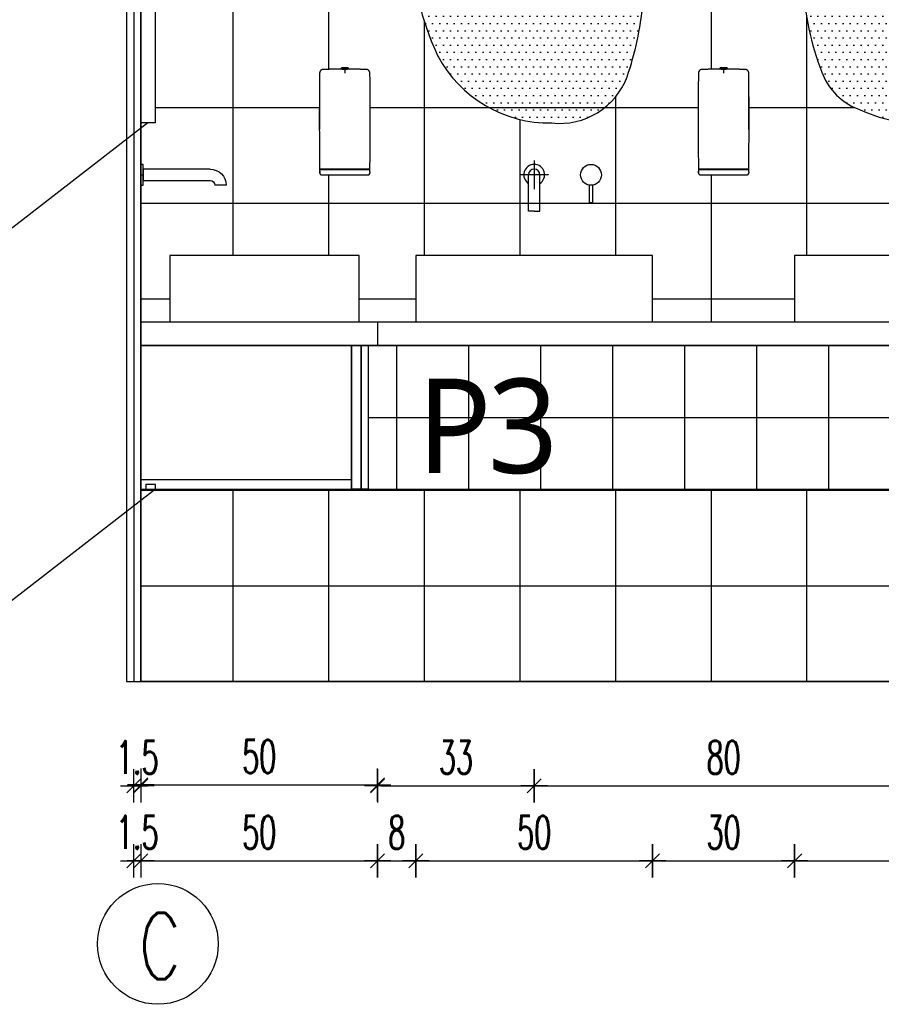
# Model space of a CAD drawing. Header units: centimetres. Extents: x -15121 to 30567, y -60641 to 0.
# Tile 80 of 256: x 7180 to 7362, y -26536 to -26328. Entities that reach past the tile are written whole.
import ezdxf

# ---------------------------------------------------------------- set-up
doc = ezdxf.new("R2010")
doc.units = ezdxf.units.CM
doc.header["$LTSCALE"] = 60
for name, color, linetype in [('AIKA lampy sanitariaty', 3, 'Continuous'), ('AIKA oznaczenia okładzin', 5, 'Continuous'), ('AIKA oznaczenia widoków', 30, 'Continuous'), ('AIKA powierzchnie', 6, 'Continuous'), ('AIKA TYNK', 5, 'Continuous'), ('AIKA widoki wymiarowanie', 7, 'Continuous'), ('AIKA widokowe', 7, 'Continuous'), ('widokowe', 7, 'Continuous')]:
    doc.layers.add(name, color=color, linetype=linetype)
doc.styles.add('RomanS', font='romans.shx')
doc.styles.add('SŁAWKA', font='simplex.shx', dxfattribs={"height": 12.5})
doc.styles.add('wymiar', font='txt.shx', dxfattribs={"width": 0.6})
doc.dimstyles.new('Dwudziestka', dxfattribs={"dimtxt": 7, "dimasz": 0.7, "dimexe": 5, "dimexo": 0, "dimgap": 2.5, "dimtad": 1, "dimtoh": 1, "dimdec": 3, "dimrnd": 0.5, "dimdsep": 46, "dimtxsty": 'wymiar', "dimblk": 'znacznik', "dimcen": 0, "dimdle": 5, "dimse1": 1, "dimse2": 1, "dimclrd": 256, "dimclre": 256, "dimclrt": 256, "dimadec": 0, "dimazin": 0, "dimtfac": 0.4, "dimtdec": 3, "dimtix": 1, "dimtofl": 0, "dimtmove": 2, "dimatfit": 3, "dimldrblk": 'znacznik', "dimfxl": 1, "dimtolj": 1, "dimarcsym": 0})

# ---------------------------------------------------------------- blocks, each defined once
blk = doc.blocks.new('4rrrrrrrrrrrrrrrt')
at = {"layer": 'widokowe'}
for p, q in [((90631.38, 23091.11), (90630.87, 23091.11)), ((90631.38, 23091.11), (90630.87, 23091.11)), ((90613.38, 23088.93), (90615.78, 23088.93)), ((90613.38, 23088.93), (90615.78, 23088.93))]:
    blk.add_line(p, q, dxfattribs=at)
blk.add_lwpolyline([(90616.76, 23092.31), (90630.87, 23092.31), (90630.87, 23089.91), (90616.76, 23089.91)], dxfattribs=at)
blk.add_lwpolyline([(90616.76, 23092.31), (90630.87, 23092.31), (90630.87, 23089.91), (90616.76, 23089.91)], dxfattribs=at)
blk.add_lwpolyline([(90631.38, 23093.31), (90631.38, 23088.91), (90630.87, 23088.91), (90630.87, 23093.31)], close=True, dxfattribs=at)
blk.add_lwpolyline([(90631.38, 23093.31), (90631.38, 23088.91), (90630.87, 23088.91), (90630.87, 23093.31)], close=True, dxfattribs=at)
for radius in [3.38, 3.38, 0.979, 0.979]:
    blk.add_arc((90616.76, 23088.93), radius, 90, 180, dxfattribs=at)
blk = doc.blocks.new('lustro led')
at = {"layer": 'AIKA widokowe'}
h = blk.add_hatch(dxfattribs=at)
h.set_pattern_fill('DOTS', color=8, scale=0.8)
h.paths.add_polyline_path([(23.76, 16.23, 0.28089), (3.67, 28.04, 0.342642), (-9.64, 19.88, 0.056443), (-12.42, 7.09, 0.07931), (-12.53, -13.73, 0.083629), (-8.93, -29.25, 0.200399), (-2.56, -34.91, 0.19646), (16.03, -35.89, 0.202028), (23.96, -29.07, 0.089936), (28.45, -3.81, 0.103357)])
at = {"layer": 'AIKA widokowe', "color": 7}
for centre, radius, start, end in [((2.27, 15.39), 12.72, 83.6857, 159.3402), ((4.03, 5.66), 22.38, 28.1667, 90.9249), ((45.46, 1.2), 58.18, 161.2753, 174.1973), ((-21.83, -5.03), 50.3, 1.396, 24.9999), ((52.73, -3.66), 66.03, 170.6365, 188.775), ((-43.47, -4.04), 71.92, 339.6268, 0.1832), ((35.34, -10.81), 47.96, 183.4867, 202.6086), ((1.04, -24.45), 11.07, 205.7225, 251.0503), ((11.9, -23.07), 13.47, 287.868, 333.5545), ((7.94, -12.67), 24.6, 244.751, 289.2103)]:
    blk.add_arc(centre, radius, start, end, dxfattribs=at)
blk = doc.blocks.new('SL dozownik przod')
at = {"layer": 'AIKA widokowe'}
for p, q in [((1.21, 10.99), (1.11, 10.89)), ((1.11, 10.89), (3.11, 10.89)), ((1.11, 10.89), (1.11, 10.66)), ((1.11, 10.66), (3.11, 10.66)), ((1.21, 10.99), (3.01, 10.99)), ((1.46, 10.56), (1.46, 10.66)), ((1.54, 11.04), (1.49, 10.99)), ((1.54, 11.04), (2.69, 11.04)), ((2.74, 10.99), (2.69, 11.04)), ((2.76, 10.66), (2.76, 10.64)), ((3.11, 10.89), (3.01, 10.99)), ((3.11, 10.66), (3.11, 10.89)), ((-4.52, -15.9), (-4.42, -15.72)), ((-4.52, -15.9), (-4.46, -15.9)), ((-4.51, -16.41), (-4.52, -15.9)), ((-4.36, -15.72), (-4.46, -15.9)), ((-4.46, -15.9), (-0.94, -15.9)), ((-4.36, -15.72), (-4.42, -15.72)), ((-4.38, -15.71), (-4.21, -15.71)), ((-4.36, -15.72), (-0.96, -15.72)), ((-3.95, -17.22), (-4, -17.22)), ((-0.94, -17.22), (-3.95, -17.22)), ((-0.96, -15.72), (2.1, -15.72)), ((-0.96, -15.72), (-0.96, -15.9)), ((-0.94, -15.9), (2.11, -15.9)), ((5.17, -17.22), (-0.94, -17.22)), ((2.1, -15.72), (2.11, -15.72)), ((2.1, -15.72), (2.1, -15.9)), ((2.11, -15.72), (2.13, -15.72)), ((2.11, -15.9), (2.11, -15.72)), ((2.11, -15.9), (5.17, -15.9)), ((2.13, -15.72), (5.18, -15.72)), ((2.13, -15.9), (2.13, -15.72)), ((5.17, -15.9), (8.69, -15.9)), ((8.18, -17.22), (5.17, -17.22)), ((5.18, -15.72), (8.59, -15.72)), ((5.19, -15.9), (5.18, -15.72)), ((8.23, -17.22), (8.18, -17.22)), ((8.44, -15.71), (8.61, -15.71)), ((8.65, -15.72), (8.59, -15.72)), ((8.69, -15.9), (8.59, -15.72)), ((8.65, -15.72), (8.75, -15.9)), ((8.69, -15.9), (8.75, -15.9)), ((8.73, -16.51), (8.74, -16.21)), ((8.73, -16.51), (8.74, -16.21)), ((8.73, -16.21), (8.74, -16.21)), ((8.73, -16.21), (8.73, -16.21)), ((8.73, -16.33), (8.74, -16.21)), ((8.73, -16.21), (8.73, -16.33)), ((8.73, -16.51), (8.73, -16.21)), ((8.74, -16.21), (8.73, -16.51)), ((8.73, -16.21), (8.73, -16.51)), ((8.73, -16.21), (8.73, -16.21)), ((8.74, -16.3), (8.73, -16.51)), ((8.73, -16.33), (8.73, -16.33)), ((8.73, -16.37), (8.73, -16.46)), ((8.74, -16.37), (8.73, -16.37)), ((8.73, -16.37), (8.73, -16.51)), ((8.73, -16.37), (8.73, -16.37)), ((8.73, -16.51), (8.73, -16.37)), ((8.73, -16.46), (8.73, -16.51)), ((8.73, -16.46), (8.73, -16.46)), ((8.73, -16.51), (8.73, -16.51)), ((8.73, -16.51), (8.73, -16.51)), ((8.73, -16.51), (8.73, -16.51)), ((8.73, -16.51), (8.73, -16.51)), ((8.73, -16.51), (8.73, -16.51)), ((8.73, -16.51), (8.73, -16.51)), ((8.73, -16.51), (8.74, -16.51)), ((8.73, -16.51), (8.73, -16.51)), ((8.73, -16.51), (8.73, -16.51)), ((8.75, -15.9), (8.74, -16.41)), ((8.74, -16.21), (8.74, -16.21)), ((8.74, -16.21), (8.74, -16.51)), ((8.74, -16.51), (8.74, -16.21)), ((8.74, -16.21), (8.74, -16.21)), ((8.74, -16.21), (8.74, -16.21)), ((8.74, -16.21), (8.74, -16.21)), ((8.74, -16.42), (8.74, -16.21)), ((8.74, -16.21), (8.74, -16.42)), ((8.74, -16.42), (8.74, -16.21)), ((8.74, -16.21), (8.74, -16.42)), ((8.74, -16.21), (8.74, -16.21)), ((8.74, -16.21), (8.74, -16.51)), ((8.74, -16.21), (8.74, -16.21)), ((8.74, -16.21), (8.74, -16.26)), ((8.74, -16.21), (8.74, -16.21)), ((8.74, -16.21), (8.74, -16.21)), ((8.74, -16.21), (8.74, -16.21)), ((8.74, -16.21), (8.74, -16.21)), ((8.74, -16.21), (8.74, -16.21)), ((8.74, -16.26), (8.74, -16.33)), ((8.74, -16.26), (8.74, -16.26)), ((8.74, -16.51), (8.74, -16.3)), ((8.74, -16.33), (8.74, -16.37)), ((8.74, -16.33), (8.74, -16.33)), ((8.74, -16.51), (8.74, -16.51)), ((8.74, -16.51), (8.74, -16.51)), ((8.74, -16.51), (8.74, -16.51))]:
    blk.add_line(p, q, dxfattribs=at)
for centre, start, end in [((6.74, -15.72), 90, 180), ((6.86, -15.72), 0, 90)]:
    blk.add_arc(centre, 0.009, start, end, dxfattribs=at)
for centre, major_axis, start_param, end_param in [((-4.5, -16.33), (-0.016, 0.939), 1.659331, 2.015375), ((8.73, -16.33), (0.016, 0.939), 4.26781, 4.623855)]:
    blk.add_ellipse(centre, major_axis=major_axis, ratio=0.008724, start_param=start_param, end_param=end_param, dxfattribs=at)
for points, knots in [([(-4.53, 9.62), (-4.53, 9.65), (-4.53, 9.69), (-4.52, 9.75), (-4.52, 9.78), (-4.5, 9.84), (-4.5, 9.87), (-4.48, 9.92), (-4.48, 9.94), (-4.46, 9.97), (-4.46, 9.98), (-4.44, 10.03), (-4.43, 10.05), (-4.4, 10.11), (-4.38, 10.14), (-4.34, 10.19), (-4.32, 10.22), (-4.3, 10.25), (-4.29, 10.25), (-4.28, 10.27), (-4.27, 10.28), (-4.25, 10.3), (-4.22, 10.34), (-4.17, 10.38), (-4.12, 10.42), (-4.08, 10.44), (-4.07, 10.45), (-4.04, 10.47), (-4.04, 10.47), (-4.02, 10.48), (-4.02, 10.48), (-3.98, 10.5), (-3.95, 10.52), (-3.89, 10.54), (-3.86, 10.55), (-3.8, 10.57), (-3.77, 10.58), (-3.73, 10.59), (-3.72, 10.59), (-3.71, 10.59), (-3.69, 10.6), (-3.66, 10.6), (-3.61, 10.61), (-3.58, 10.61), (-3.55, 10.61)], [0, 0, 0, 0, 0.0625, 0.0625, 0.125, 0.125, 0.1875, 0.1875, 0.21875, 0.21875, 0.25, 0.25, 0.3125, 0.3125, 0.375, 0.375, 0.4375, 0.4375, 0.453125, 0.453125, 0.46875, 0.5, 0.5, 0.5625, 0.625, 0.625, 0.65625, 0.65625, 0.671875, 0.671875, 0.6875, 0.6875, 0.75, 0.75, 0.8125, 0.8125, 0.875, 0.875, 0.890625, 0.890625, 0.90625, 0.9375, 0.9375, 1, 1, 1, 1]), ([(2.11, 10.64), (2.08, 10.64), (2.05, 10.64), (1.98, 10.64), (1.95, 10.64), (1.9, 10.64), (1.89, 10.64), (1.86, 10.64), (1.86, 10.64), (1.85, 10.64), (1.84, 10.64), (1.83, 10.64), (1.83, 10.64), (1.8, 10.64), (1.77, 10.64), (1.71, 10.64), (1.68, 10.64), (1.64, 10.64), (1.63, 10.64), (1.61, 10.64), (1.61, 10.64), (1.6, 10.64), (1.59, 10.64), (1.58, 10.64), (1.55, 10.64), (1.53, 10.64), (1.48, 10.64), (1.46, 10.64), (1.44, 10.64)], [0, 0, 0, 0, 0.125, 0.125, 0.25, 0.25, 0.3125, 0.3125, 0.34375, 0.34375, 0.359375, 0.359375, 0.375, 0.375, 0.5, 0.5, 0.625, 0.625, 0.6875, 0.6875, 0.703125, 0.703125, 0.71875, 0.75, 0.75, 0.875, 0.875, 1, 1, 1, 1]), ([(2.78, 10.64), (2.77, 10.64), (2.75, 10.64), (2.7, 10.64), (2.68, 10.64), (2.65, 10.64), (2.64, 10.64), (2.63, 10.64), (2.62, 10.64), (2.62, 10.64), (2.6, 10.64), (2.59, 10.64), (2.55, 10.64), (2.52, 10.64), (2.46, 10.64), (2.43, 10.64), (2.4, 10.64), (2.4, 10.64), (2.39, 10.64), (2.38, 10.64), (2.37, 10.64), (2.36, 10.64), (2.34, 10.64), (2.32, 10.64), (2.28, 10.64), (2.24, 10.64), (2.18, 10.64), (2.15, 10.64), (2.11, 10.64)], [0, 0, 0, 0, 0.125, 0.125, 0.25, 0.25, 0.28125, 0.296875, 0.296875, 0.3125, 0.3125, 0.375, 0.375, 0.5, 0.5, 0.625, 0.625, 0.640625, 0.640625, 0.65625, 0.65625, 0.6875, 0.6875, 0.75, 0.75, 0.875, 0.875, 1, 1, 1, 1]), ([(2.11, 10.6), (2.11, 10.6), (2.11, 10.59), (2.11, 10.59), (2.11, 10.58), (2.11, 10.57), (2.11, 10.56), (2.11, 10.55), (2.11, 10.55), (2.11, 10.54), (2.11, 10.54), (2.11, 10.53), (2.11, 10.52), (2.11, 10.51), (2.11, 10.48), (2.11, 10.45), (2.11, 10.42), (2.11, 10.41), (2.11, 10.39), (2.11, 10.39), (2.11, 10.38), (2.11, 10.37), (2.11, 10.37), (2.11, 10.35), (2.11, 10.33), (2.11, 10.28), (2.11, 10.26), (2.11, 10.21), (2.11, 10.18), (2.11, 10.15), (2.11, 10.14), (2.11, 10.13), (2.11, 10.12), (2.11, 10.12), (2.11, 10.1), (2.11, 10.09), (2.11, 10.04), (2.11, 9.98), (2.11, 9.92), (2.11, 9.88), (2.11, 9.86), (2.11, 9.84), (2.11, 9.83), (2.11, 9.81), (2.11, 9.81), (2.11, 9.77), (2.11, 9.7), (2.11, 9.64), (2.11, 9.6)], [0, 0, 0, 0, 0.0625, 0.0625, 0.125, 0.125, 0.1875, 0.1875, 0.203125, 0.203125, 0.21875, 0.21875, 0.25, 0.25, 0.3125, 0.375, 0.375, 0.40625, 0.40625, 0.421875, 0.429687, 0.429687, 0.4375, 0.4375, 0.5, 0.5, 0.5625, 0.5625, 0.625, 0.625, 0.640625, 0.648438, 0.648438, 0.65625, 0.65625, 0.6875, 0.6875, 0.75, 0.8125, 0.8125, 0.84375, 0.84375, 0.859375, 0.859375, 0.875, 0.875, 0.9375, 1, 1, 1, 1]), ([(7.78, 10.61), (7.81, 10.61), (7.84, 10.61), (7.89, 10.6), (7.91, 10.6), (7.94, 10.59), (7.95, 10.59), (7.96, 10.59), (8, 10.58), (8.03, 10.57), (8.09, 10.55), (8.12, 10.54), (8.18, 10.52), (8.21, 10.5), (8.25, 10.48), (8.25, 10.48), (8.27, 10.47), (8.27, 10.47), (8.29, 10.45), (8.31, 10.44), (8.35, 10.42), (8.4, 10.38), (8.45, 10.34), (8.48, 10.3), (8.5, 10.28), (8.51, 10.27), (8.52, 10.25), (8.53, 10.25), (8.55, 10.22), (8.57, 10.19), (8.61, 10.14), (8.62, 10.11), (8.66, 10.05), (8.67, 10.03), (8.69, 9.98), (8.69, 9.97), (8.7, 9.94), (8.71, 9.92), (8.72, 9.87), (8.73, 9.84), (8.74, 9.78), (8.75, 9.75), (8.76, 9.69), (8.76, 9.65), (8.76, 9.62)], [0, 0, 0, 0, 0.0625, 0.0625, 0.09375, 0.109375, 0.109375, 0.125, 0.125, 0.1875, 0.1875, 0.25, 0.25, 0.3125, 0.3125, 0.328125, 0.328125, 0.34375, 0.34375, 0.375, 0.375, 0.4375, 0.5, 0.5, 0.53125, 0.546875, 0.546875, 0.5625, 0.5625, 0.625, 0.625, 0.6875, 0.6875, 0.75, 0.75, 0.78125, 0.78125, 0.8125, 0.8125, 0.875, 0.875, 0.9375, 0.9375, 1, 1, 1, 1]), ([(-4.49, 4.3), (-4.49, 4.3), (-4.49, 4.3), (-4.49, 4.3), (-4.49, 4.3), (-4.49, 4.29), (-4.49, 4.29), (-4.49, 4.29), (-4.49, 4.28), (-4.49, 4.27), (-4.49, 4.26), (-4.49, 4.25), (-4.49, 4.25), (-4.49, 4.25), (-4.49, 4.24), (-4.49, 4.23), (-4.49, 4.21), (-4.49, 4.2), (-4.49, 4.18), (-4.49, 4.17), (-4.49, 4.15), (-4.49, 4.15), (-4.49, 4.14), (-4.49, 4.14), (-4.49, 4.13), (-4.49, 4.11), (-4.49, 4.09), (-4.49, 4.06), (-4.49, 4.04), (-4.49, 4.04), (-4.49, 4.03), (-4.49, 4.02), (-4.49, 4.02), (-4.49, 4.01), (-4.49, 4), (-4.49, 3.97), (-4.49, 3.94), (-4.49, 3.92), (-4.49, 3.9), (-4.49, 3.89)], [0, 0, 0, 0, 0.00913, 0.00913, 0.044518, 0.044518, 0.079907, 0.079907, 0.150683, 0.221459, 0.221459, 0.256848, 0.256848, 0.274542, 0.274542, 0.292236, 0.363012, 0.433789, 0.433789, 0.504565, 0.504565, 0.522259, 0.522259, 0.539953, 0.575342, 0.575342, 0.646118, 0.716894, 0.716894, 0.752283, 0.752283, 0.769977, 0.769977, 0.787671, 0.787671, 0.858447, 0.929224, 0.929224, 1, 1, 1, 1]), ([(-4.49, 4.3), (-4.49, 4.3), (-4.49, 4.3), (-4.49, 4.3), (-4.49, 4.3)], [0, 0, 0, 0, 0.889893, 1, 1, 1, 1]), ([(8.72, 4.29), (8.72, 4.3), (8.72, 4.3), (8.72, 4.3), (8.72, 4.3)], [0, 0, 0, 0, 0.633689, 1, 1, 1, 1]), ([(8.72, 3.89), (8.72, 3.9), (8.72, 3.92), (8.72, 3.94), (8.72, 3.97), (8.72, 4), (8.72, 4.01), (8.72, 4.02), (8.72, 4.02), (8.72, 4.03), (8.72, 4.04), (8.72, 4.04), (8.72, 4.06), (8.72, 4.09), (8.72, 4.11), (8.72, 4.13), (8.72, 4.14), (8.72, 4.14), (8.72, 4.15), (8.72, 4.15), (8.72, 4.17), (8.72, 4.18), (8.72, 4.2), (8.72, 4.21), (8.72, 4.23), (8.72, 4.24), (8.72, 4.25), (8.72, 4.25), (8.72, 4.25), (8.72, 4.26), (8.72, 4.27), (8.72, 4.28), (8.72, 4.29), (8.72, 4.29), (8.72, 4.29), (8.72, 4.29)], [0, 0, 0, 0, 0.075594, 0.075594, 0.151189, 0.226783, 0.226783, 0.245682, 0.245682, 0.26458, 0.26458, 0.302377, 0.302377, 0.377972, 0.453566, 0.453566, 0.491363, 0.510262, 0.510262, 0.529161, 0.529161, 0.604755, 0.604755, 0.680349, 0.755944, 0.774842, 0.774842, 0.793741, 0.793741, 0.831538, 0.831538, 0.907132, 0.982727, 0.982727, 1, 1, 1, 1]), ([(-4.49, -4.81), (-4.49, -4.82), (-4.49, -4.84), (-4.49, -4.86), (-4.49, -4.86), (-4.49, -4.87), (-4.49, -4.88), (-4.49, -4.89), (-4.49, -4.91), (-4.49, -4.93), (-4.49, -4.96), (-4.49, -4.98), (-4.49, -4.98), (-4.49, -5), (-4.49, -5), (-4.49, -5.02), (-4.49, -5.05), (-4.49, -5.07), (-4.49, -5.08), (-4.49, -5.09), (-4.49, -5.1), (-4.49, -5.1), (-4.49, -5.11), (-4.5, -5.12), (-4.5, -5.13), (-4.5, -5.14), (-4.5, -5.16), (-4.5, -5.18), (-4.5, -5.18), (-4.5, -5.18), (-4.5, -5.19), (-4.5, -5.19), (-4.5, -5.19), (-4.5, -5.2), (-4.5, -5.2)], [0, 0, 0, 0, 0.084012, 0.084012, 0.105016, 0.105016, 0.126019, 0.168025, 0.168025, 0.252037, 0.33605, 0.33605, 0.378056, 0.378056, 0.420062, 0.420062, 0.504075, 0.588087, 0.588087, 0.630093, 0.651096, 0.651096, 0.672099, 0.672099, 0.756112, 0.756112, 0.840124, 0.924137, 0.924137, 0.94514, 0.94514, 0.966143, 0.966143, 1, 1, 1, 1]), ([(-4.5, -5.19), (-4.5, -5.2), (-4.5, -5.21), (-4.5, -5.22), (-4.5, -5.22), (-4.5, -5.22)], [0, 0, 0, 0, 0.209255, 0.778797, 1, 1, 1, 1]), ([(8.73, -5.22), (8.73, -5.22), (8.73, -5.22), (8.73, -5.22), (8.73, -5.21), (8.73, -5.2), (8.73, -5.2), (8.73, -5.19), (8.73, -5.19), (8.73, -5.19), (8.73, -5.18), (8.73, -5.18), (8.73, -5.18), (8.73, -5.16), (8.72, -5.14), (8.72, -5.13), (8.72, -5.12), (8.72, -5.11), (8.72, -5.1), (8.72, -5.1), (8.72, -5.09), (8.72, -5.08), (8.72, -5.07), (8.72, -5.05), (8.72, -5.02), (8.72, -5), (8.72, -5), (8.72, -4.98), (8.72, -4.98), (8.72, -4.96), (8.72, -4.93), (8.72, -4.91), (8.72, -4.89), (8.72, -4.88), (8.72, -4.87), (8.72, -4.86), (8.72, -4.86), (8.72, -4.84), (8.72, -4.82), (8.72, -4.81)], [0, 0, 0, 0, 0.016163, 0.016163, 0.086437, 0.156711, 0.156711, 0.191848, 0.191848, 0.209416, 0.209416, 0.226985, 0.226985, 0.297259, 0.367533, 0.367533, 0.437807, 0.437807, 0.455376, 0.455376, 0.472944, 0.508081, 0.508081, 0.578355, 0.64863, 0.64863, 0.683767, 0.683767, 0.718904, 0.718904, 0.789178, 0.859452, 0.859452, 0.894589, 0.912157, 0.912157, 0.929726, 0.929726, 1, 1, 1, 1]), ([(-4.52, -15.71), (-4.51, -15.71), (-4.5, -15.71), (-4.48, -15.71), (-4.47, -15.71), (-4.47, -15.71), (-4.46, -15.71), (-4.46, -15.71), (-4.46, -15.71), (-4.46, -15.71)], [0, 0, 0, 0, 0.287751, 0.575501, 0.863252, 0.935189, 0.971158, 0.993638, 1, 1, 1, 1]), ([(-4, -17.22), (-4.01, -17.22), (-4.02, -17.22), (-4.03, -17.22), (-4.04, -17.22), (-4.04, -17.22), (-4.04, -17.22), (-4.05, -17.22), (-4.06, -17.22), (-4.07, -17.22), (-4.08, -17.22), (-4.09, -17.21), (-4.1, -17.21), (-4.1, -17.21), (-4.11, -17.21), (-4.12, -17.21), (-4.13, -17.2), (-4.14, -17.2), (-4.15, -17.2), (-4.17, -17.19), (-4.17, -17.19), (-4.19, -17.19), (-4.19, -17.18), (-4.21, -17.17), (-4.23, -17.17), (-4.25, -17.15), (-4.27, -17.15), (-4.29, -17.13), (-4.3, -17.12), (-4.33, -17.1), (-4.34, -17.09), (-4.36, -17.07), (-4.37, -17.06), (-4.39, -17.04), (-4.4, -17.03), (-4.41, -17.01), (-4.41, -17.01), (-4.42, -17), (-4.42, -17), (-4.43, -16.99), (-4.43, -16.98), (-4.44, -16.96), (-4.45, -16.95), (-4.46, -16.92), (-4.47, -16.9), (-4.48, -16.88), (-4.48, -16.87), (-4.49, -16.86), (-4.49, -16.85), (-4.49, -16.85), (-4.49, -16.84), (-4.5, -16.82), (-4.5, -16.8), (-4.5, -16.77), (-4.5, -16.75), (-4.51, -16.73)], [0, 0, 0, 0, 0.03125, 0.03125, 0.039063, 0.039063, 0.046875, 0.046875, 0.0625, 0.0625, 0.09375, 0.09375, 0.109375, 0.109375, 0.125, 0.125, 0.15625, 0.15625, 0.1875, 0.1875, 0.21875, 0.21875, 0.25, 0.25, 0.3125, 0.3125, 0.375, 0.375, 0.4375, 0.4375, 0.5, 0.5, 0.5625, 0.5625, 0.625, 0.625, 0.640625, 0.640625, 0.65625, 0.65625, 0.6875, 0.6875, 0.75, 0.75, 0.8125, 0.8125, 0.84375, 0.84375, 0.859375, 0.859375, 0.875, 0.875, 0.9375, 0.9375, 1, 1, 1, 1]), ([(-4.46, -15.71), (-4.46, -15.71), (-4.46, -15.71), (-4.45, -15.71), (-4.42, -15.71), (-4.32, -15.71), (-4.16, -15.71), (-3.86, -15.71), (-3.35, -15.71), (-2.7, -15.71), (-2.11, -15.71), (-1.66, -15.71), (-1.27, -15.71), (-1.04, -15.71), (-0.96, -15.71)], [0, 0, 0, 0, 0.008552, 0.024738, 0.094878, 0.181203, 0.267528, 0.353854, 0.526505, 0.699156, 0.785481, 0.871806, 0.958132, 1, 1, 1, 1]), ([(-0.96, -15.71), (-0.96, -15.71), (-0.88, -15.71), (-0.48, -15.71), (0.54, -15.71), (1.49, -15.71), (2.11, -15.71)], [0, 0, 0, 0, 0.002302, 0.079048, 0.386032, 1, 1, 1, 1]), ([(5.19, -15.71), (5.19, -15.71), (5.11, -15.71), (4.71, -15.71), (3.69, -15.71), (2.74, -15.71), (2.11, -15.71)], [0, 0, 0, 0, 0.002302, 0.079048, 0.386032, 1, 1, 1, 1]), ([(8.69, -15.71), (8.69, -15.71), (8.69, -15.71), (8.68, -15.71), (8.65, -15.71), (8.55, -15.71), (8.39, -15.71), (8.09, -15.71), (7.58, -15.71), (6.92, -15.71), (6.34, -15.71), (5.89, -15.71), (5.5, -15.71), (5.27, -15.71), (5.19, -15.71)], [0, 0, 0, 0, 0.008552, 0.024738, 0.094878, 0.181203, 0.267528, 0.353854, 0.526505, 0.699156, 0.785481, 0.871806, 0.958132, 1, 1, 1, 1]), ([(8.73, -16.73), (8.73, -16.75), (8.73, -16.77), (8.73, -16.8), (8.72, -16.82), (8.72, -16.84), (8.72, -16.85), (8.72, -16.85), (8.71, -16.86), (8.71, -16.87), (8.71, -16.88), (8.7, -16.9), (8.69, -16.92), (8.68, -16.95), (8.67, -16.96), (8.66, -16.98), (8.65, -16.99), (8.65, -17), (8.65, -17), (8.64, -17.01), (8.64, -17.01), (8.63, -17.03), (8.62, -17.04), (8.6, -17.06), (8.59, -17.07), (8.57, -17.09), (8.55, -17.1), (8.53, -17.12), (8.52, -17.13), (8.49, -17.15), (8.48, -17.15), (8.46, -17.17), (8.44, -17.17), (8.42, -17.18), (8.42, -17.19), (8.4, -17.19), (8.39, -17.19), (8.38, -17.2), (8.37, -17.2), (8.36, -17.2), (8.35, -17.21), (8.34, -17.21), (8.33, -17.21), (8.32, -17.21), (8.32, -17.21), (8.31, -17.22), (8.3, -17.22), (8.28, -17.22), (8.28, -17.22), (8.27, -17.22), (8.27, -17.22), (8.26, -17.22), (8.26, -17.22), (8.25, -17.22), (8.24, -17.22), (8.23, -17.22)], [0, 0, 0, 0, 0.0625, 0.0625, 0.125, 0.125, 0.140625, 0.140625, 0.15625, 0.15625, 0.1875, 0.1875, 0.25, 0.25, 0.3125, 0.3125, 0.34375, 0.34375, 0.359375, 0.359375, 0.375, 0.375, 0.4375, 0.4375, 0.5, 0.5, 0.5625, 0.5625, 0.625, 0.625, 0.6875, 0.6875, 0.75, 0.75, 0.78125, 0.78125, 0.8125, 0.8125, 0.84375, 0.84375, 0.875, 0.875, 0.890625, 0.890625, 0.90625, 0.90625, 0.9375, 0.9375, 0.953125, 0.953125, 0.960938, 0.960938, 0.96875, 0.96875, 1, 1, 1, 1]), ([(8.69, -15.71), (8.69, -15.71), (8.69, -15.71), (8.69, -15.71), (8.69, -15.71), (8.7, -15.71), (8.71, -15.71), (8.73, -15.71), (8.74, -15.71), (8.75, -15.71)], [0, 0, 0, 0, 0.006362, 0.028842, 0.064811, 0.136748, 0.424499, 0.712249, 1, 1, 1, 1])]:
    blk.add_open_spline(points, degree=3, knots=knots, dxfattribs=at)
for points, degree in [([(-3.55, 10.61), (-1.04, 10.65), (1.46, 10.66)], 2), ([(1.44, 10.64), (1.44, 10.64), (1.44, 10.64), (1.44, 10.64)], 3), ([(1.44, 10.64), (1.45, 10.64), (1.46, 10.64), (1.46, 10.64)], 3), ([(2.76, 10.66), (5.27, 10.65), (7.78, 10.61)], 2), ([(2.77, 10.64), (2.77, 10.64), (2.78, 10.64), (2.78, 10.64)], 3), ([(2.78, 10.64), (2.78, 10.64), (2.78, 10.64), (2.78, 10.64)], 3), ([(-4.52, -15.71), (-4.69, -3.05), (-4.53, 9.62)], 2), ([(8.76, 9.62), (8.92, -3.05), (8.75, -15.71)], 2), ([(-4.49, 3.89), (-4.49, 0.99), (-4.49, -1.91), (-4.49, -4.81)], 3), ([(8.72, -4.81), (8.72, -1.91), (8.72, 0.99), (8.72, 3.89)], 3), ([(8.73, -5.22), (8.73, -5.22), (8.73, -5.22), (8.73, -5.22)], 3), ([(-4.12, -15.71), (-4.42, -15.71)], 1), ([(-4.15, -15.71), (-4.21, -15.71)], 1), ([(-4.12, -15.71), (-4.12, -15.71)], 1), ([(8.35, -15.71), (8.35, -15.71)], 1), ([(8.65, -15.71), (8.35, -15.71)], 1), ([(8.44, -15.71), (8.37, -15.71)], 1)]:
    blk.add_open_spline(points, degree=degree, dxfattribs=at)
blk = doc.blocks.new('znacznik')
at = {"color": 0}
for points in [[(0, -5), (0, 5)], [(-4, 0), (4, 0)]]:
    blk.add_lwpolyline(points, dxfattribs=at)
at = {"color": 1}
blk.add_lwpolyline([(-2.12, -2.12), (2.12, 2.12)], dxfattribs=at)
blk = doc.blocks.new('*D6023')
at = {"layer": 'AIKA widoki wymiarowanie', "lineweight": -2, "transparency": 16777216}
for p, q in [((7203.21, -26490.13), (7202.51, -26490.13)), ((7206.11, -26490.13), (7206.81, -26490.13))]:
    blk.add_line(p, q, dxfattribs=at)
at = {"layer": 'Defpoints', "color": 0, "transparency": 16777216}
for p in [(7203.91, -26413.01), (7205.41, -26413.01), (7205.41, -26490.13)]:
    blk.add_point(p, dxfattribs=at)
at = {"layer": 'AIKA widoki wymiarowanie', "lineweight": -2, "transparency": 16777216, "xscale": 0.7, "yscale": 0.7, "zscale": 0.7}
blk.add_blockref('znacznik', (7203.91, -26490.13), dxfattribs=at)
at = {"layer": 'AIKA widoki wymiarowanie', "lineweight": -2, "transparency": 16777216, "xscale": 0.7, "yscale": 0.7, "zscale": 0.7, "rotation": 180}
blk.add_blockref('znacznik', (7205.41, -26490.13), dxfattribs=at)
at = {"layer": 'AIKA widoki wymiarowanie', "transparency": 16777216, "insert": (7204.66, -26484.13), "char_height": 7, "attachment_point": 5, "style": 'wymiar'}
blk.add_mtext('\\A1;1.5', dxfattribs=at)
blk = doc.blocks.new('*D6024')
at = {"layer": 'AIKA widoki wymiarowanie', "lineweight": -2, "transparency": 16777216}
blk.add_line((7206.11, -26489.95), (7254.71, -26489.95), dxfattribs=at)
at = {"layer": 'Defpoints', "color": 0, "transparency": 16777216}
for p in [(7255.41, -26392.12), (7205.41, -26412.83), (7255.41, -26489.95)]:
    blk.add_point(p, dxfattribs=at)
at = {"layer": 'AIKA widoki wymiarowanie', "lineweight": -2, "transparency": 16777216, "xscale": 0.7, "yscale": 0.7, "zscale": 0.7, "rotation": 180}
blk.add_blockref('znacznik', (7205.41, -26489.95), dxfattribs=at)
at = {"layer": 'AIKA widoki wymiarowanie', "lineweight": -2, "transparency": 16777216, "xscale": 0.7, "yscale": 0.7, "zscale": 0.7}
blk.add_blockref('znacznik', (7255.41, -26489.95), dxfattribs=at)
at = {"layer": 'AIKA widoki wymiarowanie', "transparency": 16777216, "insert": (7230.41, -26483.95), "char_height": 7, "attachment_point": 5, "style": 'wymiar'}
blk.add_mtext('\\A1;50', dxfattribs=at)
blk = doc.blocks.new('*D6025')
at = {"layer": 'AIKA widoki wymiarowanie', "lineweight": -2, "transparency": 16777216}
blk.add_line((7256.11, -26490.13), (7287.78, -26490.13), dxfattribs=at)
at = {"layer": 'Defpoints', "color": 0, "transparency": 16777216}
for p in [(7288.48, -26368.78), (7255.41, -26392.12), (7288.48, -26490.13)]:
    blk.add_point(p, dxfattribs=at)
at = {"layer": 'AIKA widoki wymiarowanie', "lineweight": -2, "transparency": 16777216, "xscale": 0.7, "yscale": 0.7, "zscale": 0.7, "rotation": 180}
blk.add_blockref('znacznik', (7255.41, -26490.13), dxfattribs=at)
at = {"layer": 'AIKA widoki wymiarowanie', "lineweight": -2, "transparency": 16777216, "xscale": 0.7, "yscale": 0.7, "zscale": 0.7}
blk.add_blockref('znacznik', (7288.48, -26490.13), dxfattribs=at)
at = {"layer": 'AIKA widoki wymiarowanie', "transparency": 16777216, "insert": (7271.94, -26484.13), "char_height": 7, "attachment_point": 5, "style": 'wymiar'}
blk.add_mtext('\\A1;33', dxfattribs=at)
blk = doc.blocks.new('*D6026')
at = {"layer": 'AIKA widoki wymiarowanie', "lineweight": -2, "transparency": 16777216}
blk.add_line((7289.18, -26490.13), (7367.78, -26490.13), dxfattribs=at)
at = {"layer": 'Defpoints', "color": 0, "transparency": 16777216}
for p in [(7288.48, -26368.78), (7368.48, -26368.78), (7368.48, -26490.13)]:
    blk.add_point(p, dxfattribs=at)
at = {"layer": 'AIKA widoki wymiarowanie', "lineweight": -2, "transparency": 16777216, "xscale": 0.7, "yscale": 0.7, "zscale": 0.7, "rotation": 180}
blk.add_blockref('znacznik', (7288.48, -26490.13), dxfattribs=at)
at = {"layer": 'AIKA widoki wymiarowanie', "lineweight": -2, "transparency": 16777216, "xscale": 0.7, "yscale": 0.7, "zscale": 0.7}
blk.add_blockref('znacznik', (7368.48, -26490.13), dxfattribs=at)
at = {"layer": 'AIKA widoki wymiarowanie', "transparency": 16777216, "insert": (7328.48, -26484.13), "char_height": 7, "attachment_point": 5, "style": 'wymiar'}
blk.add_mtext('\\A1;80', dxfattribs=at)
blk = doc.blocks.new('*D6030')
at = {"layer": 'AIKA widoki wymiarowanie', "lineweight": -2, "transparency": 16777216}
for p, q in [((7203.21, -26505.96), (7202.51, -26505.96)), ((7206.11, -26505.96), (7206.81, -26505.96))]:
    blk.add_line(p, q, dxfattribs=at)
at = {"layer": 'Defpoints', "color": 0, "transparency": 16777216}
for p in [(7203.91, -26468.12), (7205.41, -26468.12), (7205.41, -26505.96)]:
    blk.add_point(p, dxfattribs=at)
at = {"layer": 'AIKA widoki wymiarowanie', "lineweight": -2, "transparency": 16777216, "xscale": 0.7, "yscale": 0.7, "zscale": 0.7}
blk.add_blockref('znacznik', (7203.91, -26505.96), dxfattribs=at)
at = {"layer": 'AIKA widoki wymiarowanie', "lineweight": -2, "transparency": 16777216, "xscale": 0.7, "yscale": 0.7, "zscale": 0.7, "rotation": 180}
blk.add_blockref('znacznik', (7205.41, -26505.96), dxfattribs=at)
at = {"layer": 'AIKA widoki wymiarowanie', "transparency": 16777216, "insert": (7204.66, -26499.96), "char_height": 7, "attachment_point": 5, "style": 'wymiar'}
blk.add_mtext('\\A1;1.5', dxfattribs=at)
blk = doc.blocks.new('*D6031')
at = {"layer": 'AIKA widoki wymiarowanie', "lineweight": -2, "transparency": 16777216}
blk.add_line((7206.11, -26505.96), (7254.71, -26505.96), dxfattribs=at)
at = {"layer": 'Defpoints', "color": 0, "transparency": 16777216}
for p in [(7255.41, -26397.12), (7205.41, -26468.12), (7255.41, -26505.96)]:
    blk.add_point(p, dxfattribs=at)
at = {"layer": 'AIKA widoki wymiarowanie', "lineweight": -2, "transparency": 16777216, "xscale": 0.7, "yscale": 0.7, "zscale": 0.7, "rotation": 180}
blk.add_blockref('znacznik', (7205.41, -26505.96), dxfattribs=at)
at = {"layer": 'AIKA widoki wymiarowanie', "lineweight": -2, "transparency": 16777216, "xscale": 0.7, "yscale": 0.7, "zscale": 0.7}
blk.add_blockref('znacznik', (7255.41, -26505.96), dxfattribs=at)
at = {"layer": 'AIKA widoki wymiarowanie', "transparency": 16777216, "insert": (7230.41, -26499.96), "char_height": 7, "attachment_point": 5, "style": 'wymiar'}
blk.add_mtext('\\A1;50', dxfattribs=at)
blk = doc.blocks.new('*D6032')
at = {"layer": 'AIKA widoki wymiarowanie', "lineweight": -2, "transparency": 16777216}
blk.add_line((7256.11, -26505.96), (7262.78, -26505.96), dxfattribs=at)
at = {"layer": 'Defpoints', "color": 0, "transparency": 16777216}
for p in [(7263.48, -26392.12), (7255.41, -26397.12), (7263.48, -26505.96)]:
    blk.add_point(p, dxfattribs=at)
at = {"layer": 'AIKA widoki wymiarowanie', "lineweight": -2, "transparency": 16777216, "xscale": 0.7, "yscale": 0.7, "zscale": 0.7, "rotation": 180}
blk.add_blockref('znacznik', (7255.41, -26505.96), dxfattribs=at)
at = {"layer": 'AIKA widoki wymiarowanie', "lineweight": -2, "transparency": 16777216, "xscale": 0.7, "yscale": 0.7, "zscale": 0.7}
blk.add_blockref('znacznik', (7263.48, -26505.96), dxfattribs=at)
at = {"layer": 'AIKA widoki wymiarowanie', "transparency": 16777216, "insert": (7259.44, -26499.96), "char_height": 7, "attachment_point": 5, "style": 'wymiar'}
blk.add_mtext('\\A1;8', dxfattribs=at)
blk = doc.blocks.new('*D6033')
at = {"layer": 'AIKA widoki wymiarowanie', "lineweight": -2, "transparency": 16777216}
blk.add_line((7264.18, -26505.96), (7312.78, -26505.96), dxfattribs=at)
at = {"layer": 'Defpoints', "color": 0, "transparency": 16777216}
for p in [(7263.48, -26392.12), (7313.48, -26392.12), (7313.48, -26505.96)]:
    blk.add_point(p, dxfattribs=at)
at = {"layer": 'AIKA widoki wymiarowanie', "lineweight": -2, "transparency": 16777216, "xscale": 0.7, "yscale": 0.7, "zscale": 0.7, "rotation": 180}
blk.add_blockref('znacznik', (7263.48, -26505.96), dxfattribs=at)
at = {"layer": 'AIKA widoki wymiarowanie', "lineweight": -2, "transparency": 16777216, "xscale": 0.7, "yscale": 0.7, "zscale": 0.7}
blk.add_blockref('znacznik', (7313.48, -26505.96), dxfattribs=at)
at = {"layer": 'AIKA widoki wymiarowanie', "transparency": 16777216, "insert": (7288.48, -26499.96), "char_height": 7, "attachment_point": 5, "style": 'wymiar'}
blk.add_mtext('\\A1;50', dxfattribs=at)
blk = doc.blocks.new('*D6034')
at = {"layer": 'AIKA widoki wymiarowanie', "lineweight": -2, "transparency": 16777216}
blk.add_line((7314.18, -26505.96), (7342.78, -26505.96), dxfattribs=at)
at = {"layer": 'Defpoints', "color": 0, "transparency": 16777216}
for p in [(7313.48, -26392.12), (7343.48, -26392.12), (7343.48, -26505.96)]:
    blk.add_point(p, dxfattribs=at)
at = {"layer": 'AIKA widoki wymiarowanie', "lineweight": -2, "transparency": 16777216, "xscale": 0.7, "yscale": 0.7, "zscale": 0.7, "rotation": 180}
blk.add_blockref('znacznik', (7313.48, -26505.96), dxfattribs=at)
at = {"layer": 'AIKA widoki wymiarowanie', "lineweight": -2, "transparency": 16777216, "xscale": 0.7, "yscale": 0.7, "zscale": 0.7}
blk.add_blockref('znacznik', (7343.48, -26505.96), dxfattribs=at)
at = {"layer": 'AIKA widoki wymiarowanie', "transparency": 16777216, "insert": (7328.48, -26499.96), "char_height": 7, "attachment_point": 5, "style": 'wymiar'}
blk.add_mtext('\\A1;30', dxfattribs=at)
blk = doc.blocks.new('*D6035')
at = {"layer": 'AIKA widoki wymiarowanie', "lineweight": -2, "transparency": 16777216}
blk.add_line((7344.18, -26505.96), (7392.78, -26505.96), dxfattribs=at)
at = {"layer": 'Defpoints', "color": 0, "transparency": 16777216}
for p in [(7343.48, -26392.12), (7393.48, -26392.12), (7393.48, -26505.96)]:
    blk.add_point(p, dxfattribs=at)
at = {"layer": 'AIKA widoki wymiarowanie', "lineweight": -2, "transparency": 16777216, "xscale": 0.7, "yscale": 0.7, "zscale": 0.7, "rotation": 180}
blk.add_blockref('znacznik', (7343.48, -26505.96), dxfattribs=at)
at = {"layer": 'AIKA widoki wymiarowanie', "lineweight": -2, "transparency": 16777216, "xscale": 0.7, "yscale": 0.7, "zscale": 0.7}
blk.add_blockref('znacznik', (7393.48, -26505.96), dxfattribs=at)
at = {"layer": 'AIKA widoki wymiarowanie', "transparency": 16777216, "insert": (7368.48, -26499.96), "char_height": 7, "attachment_point": 5, "style": 'wymiar'}
blk.add_mtext('\\A1;50', dxfattribs=at)

msp = doc.modelspace()

# ---------------------------------------------------------------- linework, layer by layer
at = {"layer": 'AIKA lampy sanitariaty', "color": 4}
msp.add_lwpolyline([(7206.4743, -26427.5228), (7208.4743, -26427.5228), (7208.4743, -26426.5228), (7206.4743, -26426.5228)], close=True, dxfattribs=at)
at = {"layer": 'AIKA oznaczenia widoków'}
msp.add_circle((7209.0042, -26523.5006), 12.7586, dxfattribs=at)
at = {"layer": 'AIKA powierzchnie', "color": 2}
for points in [[(7205.413, -26167.1228), (7487.413, -26167.1228), (7487.413, -26468.1228), (7205.413, -26468.1228)], [(7253.413, -26427.5228), (7487.413, -26427.5228), (7487.413, -26397.1228), (7253.413, -26397.1228)]]:
    msp.add_lwpolyline(points, close=True, dxfattribs=at)
at = {"layer": 'AIKA TYNK'}
for p, q in [((7203.913, -26082.1228), (7203.913, -26468.1228)), ((7203.913, -26468.1228), (7488.913, -26468.1228))]:
    msp.add_line(p, q, dxfattribs=at)
at = {"layer": 'AIKA widokowe', "color": 8}
for p, q in [((7202.413, -26082.1228), (7202.413, -26468.1228)), ((7224.813, -26168.1228), (7224.813, -26378.1228)), ((7245.013, -26167.1228), (7245.013, -26338.8427)), ((7325.813, -26167.1228), (7325.813, -26338.8329)), ((7346.013, -26327.6808), (7346.013, -26378.1228)), ((7265.213, -26328.5238), (7265.213, -26378.1228)), ((7305.613, -26344.717), (7305.613, -26378.1228)), ((7208.413, -26346.9228), (7243.1013, -26346.9228)), ((7253.8488, -26346.9228), (7323.1901, -26346.9228)), ((7333.76, -26346.9228), (7356.2058, -26346.9228)), ((7285.413, -26349.4176), (7285.413, -26378.1228)), ((7245.013, -26359.9148), (7245.013, -26360.0686)), ((7245.013, -26361.1228), (7245.013, -26378.1228)), ((7325.813, -26359.9148), (7325.813, -26360.0686)), ((7325.813, -26361.1228), (7325.813, -26392.1228)), ((7205.413, -26367.1228), (7487.413, -26367.1228)), ((7205.413, -26387.3228), (7211.5425, -26387.3228)), ((7251.5425, -26387.3228), (7263.4751, -26387.3228)), ((7313.4751, -26387.3228), (7343.4751, -26387.3228)), ((7259.413, -26397.1228), (7259.413, -26427.5228)), ((7274.613, -26397.1228), (7274.613, -26427.5228)), ((7289.813, -26397.1228), (7289.813, -26427.5228)), ((7305.013, -26397.1228), (7305.013, -26427.5228)), ((7320.213, -26397.1228), (7320.213, -26427.5228)), ((7335.413, -26397.1228), (7335.413, -26427.5228)), ((7350.613, -26397.1228), (7350.613, -26427.5228)), ((7253.413, -26412.3228), (7487.413, -26412.3228)), ((7205.413, -26427.7228), (7487.413, -26427.7228)), ((7224.813, -26427.5228), (7224.813, -26468.1228)), ((7245.013, -26427.5228), (7245.013, -26468.1228)), ((7265.213, -26427.5228), (7265.213, -26468.1228)), ((7285.413, -26427.5228), (7285.413, -26468.1228)), ((7305.613, -26427.5228), (7305.613, -26468.1228)), ((7325.813, -26427.5228), (7325.813, -26468.1228)), ((7346.013, -26427.5228), (7346.013, -26468.1228)), ((7205.413, -26447.9228), (7487.413, -26447.9228)), ((7202.413, -26468.1228), (7203.913, -26468.1228))]:
    msp.add_line(p, q, dxfattribs=at)
at = {"layer": 'AIKA widokowe', "color": 7}
for p, q in [((7205.413, -26167.1228), (7205.413, -26468.1228)), ((7288.4751, -26358.1228), (7288.4751, -26364.1228)), ((7291.4751, -26361.1228), (7285.4751, -26361.1228)), ((7287.2751, -26368.7833), (7287.2751, -26361.1228)), ((7289.6751, -26368.7833), (7289.6751, -26361.1228)), ((7288.4751, -26368.7833), (7287.2751, -26368.7833)), ((7288.4751, -26368.7833), (7289.6751, -26368.7833)), ((7205.413, -26392.1228), (7487.413, -26392.1228)), ((7205.413, -26397.1228), (7487.413, -26397.1228)), ((7249.913, -26397.1228), (7249.913, -26427.7228)), ((7251.913, -26397.1228), (7251.913, -26427.7228)), ((7253.413, -26397.1228), (7253.413, -26427.7228)), ((7205.413, -26427.5228), (7487.413, -26427.5228))]:
    msp.add_line(p, q, dxfattribs=at)
at = {"layer": 'AIKA widokowe'}
msp.add_lwpolyline([(7205.413, -26270.1228), (7208.413, -26270.1228), (7208.413, -26350.1228), (7205.413, -26350.1228)], close=True, dxfattribs=at)
at = {"layer": 'AIKA widokowe', "color": 7}
for points in [[(7206.913, -26350.1228), (7172.0484, -26377.1228), (7098.8875, -26377.1228)], [(7300.7751, -26363.3023), (7300.7751, -26367.0421), (7300.1751, -26367.0421), (7300.1751, -26363.3023)], [(7208.4743, -26427.5228), (7173.6097, -26454.5228), (7100.4488, -26454.5228)]]:
    msp.add_lwpolyline(points, dxfattribs=at)
for points in [[(7211.5425, -26392.1228), (7251.5425, -26392.1228), (7251.5425, -26378.1228), (7211.5425, -26378.1228)], [(7263.4751, -26392.1228), (7313.4751, -26392.1228), (7313.4751, -26378.1228), (7263.4751, -26378.1228)], [(7343.4751, -26392.1228), (7393.4751, -26392.1228), (7393.4751, -26378.1228), (7343.4751, -26378.1228)], [(7255.413, -26397.1228), (7205.413, -26397.1228), (7205.413, -26392.1228), (7255.413, -26392.1228)], [(7249.913, -26397.1228), (7251.913, -26397.1228), (7251.913, -26427.5228), (7249.913, -26427.5228)], [(7253.413, -26427.5228), (7251.913, -26427.5228), (7251.913, -26397.1228), (7253.413, -26397.1228)], [(7249.913, -26425.5228), (7205.413, -26425.5228), (7205.413, -26427.5228), (7249.913, -26427.5228)]]:
    msp.add_lwpolyline(points, close=True, dxfattribs=at)
msp.add_circle((7300.4751, -26361.1228), 2.2, dxfattribs=at)
for radius, start, end in [(2.2, 303.055731, 236.944269), (1.2, 0, 180)]:
    msp.add_arc((7288.4751, -26361.1228), radius, start, end, dxfattribs=at)

# ---------------------------------------------------------------- block references
at = {"layer": 'AIKA widokowe', "color": 6, "xscale": 1.197459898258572, "yscale": 1.197459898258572, "zscale": 1.197459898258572, "rotation": 180}
msp.add_blockref('lustro led', (7296.5661, -26316.5973), dxfattribs=at)
at = {"layer": 'AIKA widokowe', "color": 6}
for name, p, xscale, yscale, zscale in [('lustro led', (7360.384, -26305.5562), 1.197459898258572, 1.197459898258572, 1.197459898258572), ('SL dozownik przod', (7250.1666, -26347.346), -0.8, 0.8, 0.8), ('SL dozownik przod', (7330.1666, -26347.346), -0.8, 0.8, 0.8)]:
    msp.add_blockref(name, p, dxfattribs=dict(at, xscale=xscale, yscale=yscale, zscale=zscale))
at = {"layer": 'widokowe', "color": 7, "xscale": -1}
msp.add_blockref('4rrrrrrrrrrrrrrrt', (97836.7886, -49452.2305), dxfattribs=at)

# ---------------------------------------------------------------- texts
at = {"layer": 'AIKA oznaczenia okładzin', "insert": (7263.7714, -26404.1564), "char_height": 19.931012, "width": 299.696608, "attachment_point": 1, "rotation": 0.003297, "style": 'SŁAWKA'}
msp.add_mtext('{\\fTrebuchet MS|b0|i0|c238|p34;\\T0.95;P3}', dxfattribs=at)
at = {"layer": 'AIKA oznaczenia widoków', "insert": (7204.5783, -26509.966, 256.2), "char_height": 21, "width": 498.713923, "attachment_point": 1, "style": 'RomanS'}
msp.add_mtext('{\\W0.6;c}', dxfattribs=at)

# ---------------------------------------------------------------- dimensions: what is measured, and where the dimension line sits
at = {"layer": 'AIKA widoki wymiarowanie'}
for base, p1, p2, picture, middle in [((7288.4751, -26490.1308), (7255.413, -26392.1228), (7288.4751, -26368.7833), '*D6025', (7271.944, -26484.1308)), ((7368.4751, -26490.1308), (7288.4751, -26368.7833), (7368.4751, -26368.7833), '*D6026', (7328.4751, -26484.1308)), ((7255.413, -26489.9471), (7205.413, -26412.8258), (7255.413, -26392.1228), '*D6024', (7230.413, -26483.9471)), ((7263.4751, -26505.9612), (7255.413, -26397.1228), (7263.4751, -26392.1228), '*D6032', (7259.444, -26499.9612)), ((7313.4751, -26505.9612), (7263.4751, -26392.1228), (7313.4751, -26392.1228), '*D6033', (7288.4751, -26499.9612)), ((7343.4751, -26505.9612), (7313.4751, -26392.1228), (7343.4751, -26392.1228), '*D6034', (7328.4751, -26499.9612)), ((7393.4751, -26505.9612), (7343.4751, -26392.1228), (7393.4751, -26392.1228), '*D6035', (7368.4751, -26499.9612)), ((7255.413, -26505.9612), (7205.413, -26468.1228), (7255.413, -26397.1228), '*D6031', (7230.413, -26499.9612)), ((7205.413, -26490.1308), (7203.913, -26413.0095), (7205.413, -26413.0095), '*D6023', (7204.663, -26484.1308)), ((7205.413, -26505.9612), (7203.913, -26468.1228), (7205.413, -26468.1228), '*D6030', (7204.663, -26499.9612))]:
    dim = msp.add_linear_dim(base=base, p1=p1, p2=p2, dimstyle='Dwudziestka', dxfattribs=at)
    dim.commit()
    dim.dimension.update_dxf_attribs({"geometry": picture, "text_midpoint": middle})

doc.saveas('drawing.dxf')
